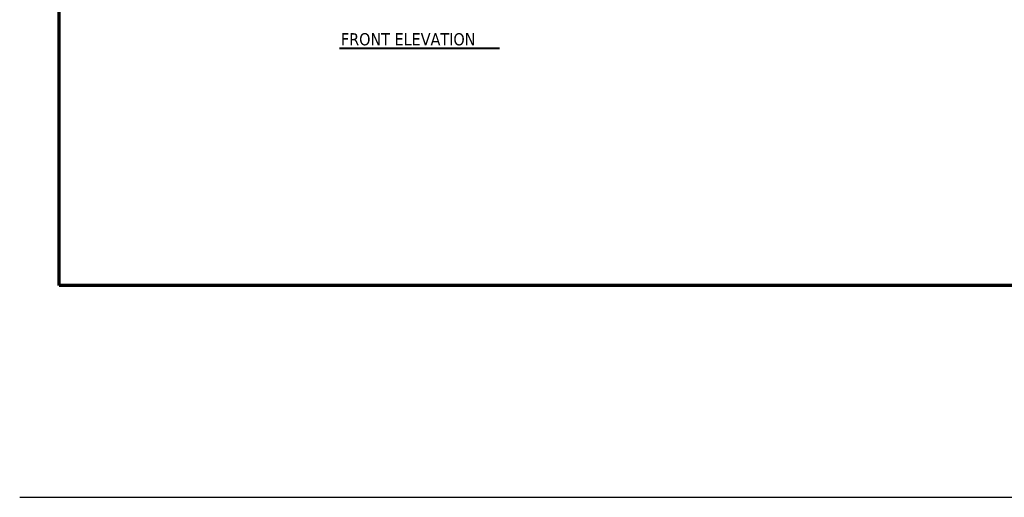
# Model space of a CAD drawing. Header units: inches. Extents: x 5 to 1128, y -85 to 748.
# Tile 1 of 256: x 5 to 491, y -85 to 151. Entities that reach past the tile are written whole.
import ezdxf

# ---------------------------------------------------------------- set-up
doc = ezdxf.new("R2010")
doc.units = ezdxf.units.IN
doc.header["$LTSCALE"] = 32
doc.header["$MEASUREMENT"] = 0
for name, color, linetype, lineweight in [('Border (ANSI)', 7, 'Continuous', 70), ('Sketch Geometry (ANSI)', 7, 'Continuous', 25), ('Symbol (ANSI)', 7, 'Continuous', 25)]:
    doc.layers.add(name, color=color, linetype=linetype, lineweight=lineweight)
doc.styles.add('Label Text (ANSI)', font='tahomabd.ttf')

# ---------------------------------------------------------------- blocks, each defined once
blk = doc.blocks.new('Borders SUPERIOR BORDER')
at = {"layer": 'Border (ANSI)'}
for p, q in [((0.75, 0.625), (0.75, 23.375)), ((35.25, 0.625), (0.75, 0.625))]:
    blk.add_line(p, q, dxfattribs=at)

msp = doc.modelspace()

# ---------------------------------------------------------------- linework, layer by layer
at = {"layer": 'Sketch Geometry (ANSI)'}
msp.add_line((4.58928, -84.69046), (1015.55183, -84.69046), dxfattribs=at)
at = {"layer": 'Symbol (ANSI)', "lineweight": 40}
msp.add_line((162.57112, 137.40638), (241.59328, 137.40638), dxfattribs=at)

# ---------------------------------------------------------------- block references
at = {"xscale": 32, "yscale": 32, "zscale": 32}
msp.add_blockref('Borders SUPERIOR BORDER', (0, 0), dxfattribs=at)

# ---------------------------------------------------------------- texts
at = {"layer": 'Symbol (ANSI)', "insert": (163.18716, 138.63322), "char_height": 6.0159999, "attachment_point": 7, "style": 'Label Text (ANSI)'}
msp.add_mtext('FRONT ELEVATION', dxfattribs=at)

doc.saveas('drawing.dxf')
